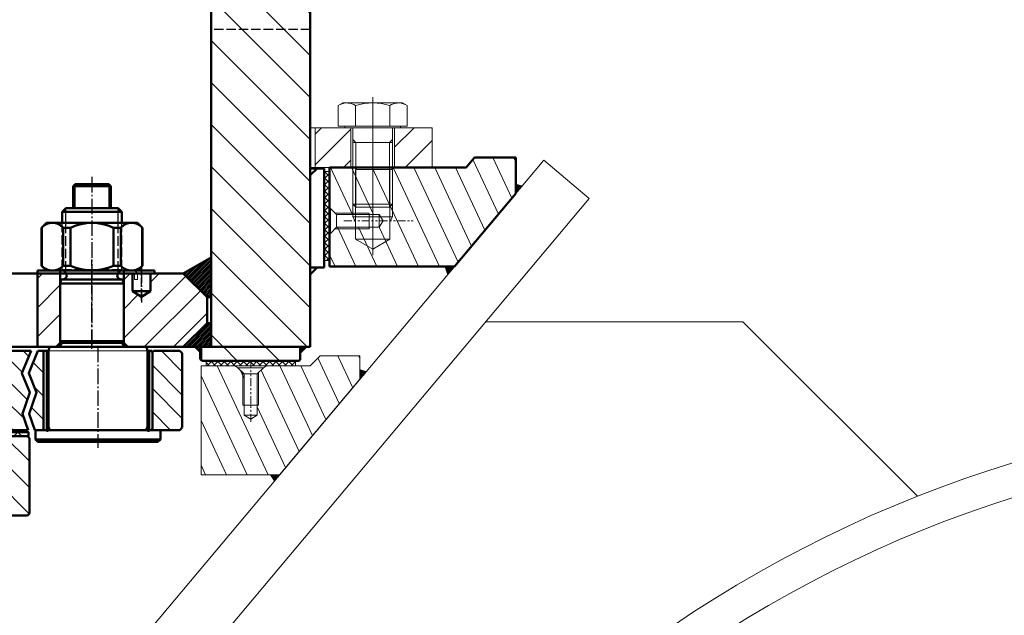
# Model space of a CAD drawing. Header units: millimetres. Extents: x 214111 to 284873, y 268617 to 319354.
# Tile 26 of 37: x 228390 to 228886, y 280714 to 281015. Entities that reach past the tile are written whole.
import ezdxf

# ---------------------------------------------------------------- set-up
doc = ezdxf.new("R2010")
doc.units = ezdxf.units.MM
for name, pattern in [('ACDINTGB', [9, 4, -1, 1, -1, 1, -1]), ('AM_DIN_F_W050', [6.25, 4.75, -1.5]), ('AM_DIN_G_W050', [13.75, 9.75, -1.5, 1, -1.5]), ('AM_DIN_G_W050x2', [6.875, 4.75, -0.875, 0.375, -0.875])]:
    doc.linetypes.add(name, pattern=pattern)
doc.layers.get('0').update_dxf_attribs({"color": 250})
for name, color, linetype, lineweight in [('AM_0', 7, 'Continuous', 50), ('AM_3', 6, 'AM_DIN_F_W050', 25), ('AM_5', 3, 'Continuous', 25), ('AM_7', 4, 'AM_DIN_G_W050', 25), ('AM_8', 1, 'Continuous', 25), ('Visible (ISO)', 7, 'Continuous', 50), ('ОГСО_Оборудование', 7, 'Continuous', 18)]:
    doc.layers.add(name, color=color, linetype=linetype, lineweight=lineweight)
doc.layers.add('ГТО-2_Штриховка_018', color=7, linetype='Continuous', lineweight=18, true_color=0x6b6b6b)
pattern_1 = [(135, (-2743.1365, -7906.0269), (0.449012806, 0.449012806), [])]

# ---------------------------------------------------------------- blocks, each defined once
blk = doc.blocks.new('wr67e56ue5AE')
at = {"layer": 'AM_8', "ltscale": 0.8}
h = blk.add_hatch(dxfattribs=at)
h.set_pattern_fill('_U', color=256, scale=15, angle=135, style=0, pattern_type=0)
h.set_pattern_definition([(45, (-2743.137, -7991.027), (10.606602, -10.606602), [])])
h.paths.add_polyline_path([(-1512.5, 12.5), (-1517.5, 12.5), (-1517.5, 457.5), (-1467.5, 457.5), (-1467.5, 12.5)])
at = {"layer": 'AM_8'}
h = blk.add_hatch(dxfattribs=at)
h.set_pattern_fill('ANSI31', color=256, scale=0.2, style=0)
h.set_pattern_definition([(135, (-4698.66406, -906.6795), (0.44901281, 0.44901281), [])])
h.paths.add_polyline_path([(-1467.5, 57.01), (-1453.5, 49.5), (-1465.5, 37.5), (-1467.5, 37.5)])
h.paths.add_polyline_path([(-1467.5, 24.5), (-1465.5, 24.5), (-1453.5, 12.5), (-1467.5, 12.5)])
at = {"layer": 'AM_8', "ltscale": 0.8}
h = blk.add_hatch(dxfattribs=at)
h.set_pattern_fill('_U', color=256, scale=10.4, angle=45, style=0, pattern_type=0)
h.set_pattern_definition([(135, (2838.95, -8625.637), (7.35391, 7.35391), [])])
h.paths.add_polyline_path([(-1437, 49.5), (-1437, 40.5), (-1432.5, 37.8), (-1428, 40.5), (-1428, 49.5), (-1423.5, 49.5), (-1423.5, 14.5), (-1425.5, 12.5), (-1453.5, 12.5), (-1465.5, 24.5), (-1465.5, 37.5), (-1453.5, 49.5)])
h.paths.add_polyline_path([(-1380, 49.5), (-1380, 12.5), (-1389.5, 12.5), (-1391.5, 14.5), (-1391.5, 49.5)])
at = {"layer": 'AM_8'}
h = blk.add_hatch(dxfattribs=at)
h.set_pattern_fill('ANSI31', color=256, scale=0.2, style=0)
h.set_pattern_definition(pattern_1)
h.paths.add_polyline_path([(-1515.5, 12.5), (-1512.5, 12.5), (-1512.5, 9.5)])
at = {"layer": 'AM_8', "ltscale": 0.8}
h = blk.add_hatch(dxfattribs=at)
h.set_pattern_fill('_U', color=256, scale=15, angle=135, style=0, pattern_type=0)
h.set_pattern_definition([(45, (-2743.137, -7906.027), (10.606602, -10.606602), [])])
edge = h.paths.add_edge_path()
edge.add_ellipse((-1463.5, 6.5), major_axis=(1, 0), ratio=1, start_angle=270, end_angle=360, ccw=False)
edge.add_line((-1463.5, 5.5), (-1511.5, 5.5))
edge.add_ellipse((-1511.5, 6.5), major_axis=(0, -1), ratio=1, start_angle=270, end_angle=360, ccw=False)
edge.add_line((-1512.5, 6.5), (-1512.5, 12.5))
edge.add_line((-1512.5, 12.5), (-1477.5, 12.5))
edge.add_line((-1477.5, 12.5), (-1464.5, 12.5))
edge.add_line((-1464.5, 12.5), (-1462.5, 12.5))
edge.add_line((-1462.5, 12.5), (-1462.5, 6.5))
at = {"layer": 'AM_8'}
h = blk.add_hatch(dxfattribs=at)
h.set_pattern_fill('ANSI31', color=256, scale=0.2, style=0)
h.set_pattern_definition(pattern_1)
h.paths.add_polyline_path([(-1462.5, 12.5), (-1459.5, 12.5), (-1462.5, 9.5)])
at = {"layer": 'AM_0'}
for p, q in [((-1517.5, 172.5), (-1517.5, 457.5)), ((-1467.5, 12.5), (-1467.5, 457.5)), ((-1517.5, 12.5), (-1517.5, 172.5)), ((-1524.5, 102.5), (-1524.5, 52.5)), ((-1524.5, 102.5), (-1517.5, 102.5)), ((-1521, 102.5), (-1517.5, 99)), ((-1453.5, 49.5), (-1467.5, 57.58, 0)), ((-1524.5, 52.5), (-1517.5, 52.5)), ((-1521, 52.5), (-1517.5, 49)), ((-1453.5, 49.5), (-1465.5, 37.5, 0)), ((-439.76, 49.5), (-1453.5, 49.5)), ((-439.76, 49.5), (-1453.5, 49.5)), ((-1437, 40.5), (-1437, 49.5)), ((-1437, 49.5), (-1428, 49.5)), ((-1428, 49.5), (-1428, 40.5)), ((-1423.5, 49.5), (-1423.5, 14.5)), ((-1391.5, 49.5), (-1423.5, 49.5)), ((-1391.5, 14.5), (-1391.5, 49.5)), ((-1380, 12.5), (-1380, 49.5)), ((-1432.5, 37.8), (-1437, 40.5)), ((-1428, 40.5), (-1437, 40.5)), ((-1428, 40.5), (-1432.5, 37.8)), ((-1465.5, 37.5, 0), (-1467.5, 37.5, 0)), ((-1465.5, 37.5, 0), (-1465.5, 24.5)), ((-1465.5, 24.5), (-1467.5, 24.5)), ((-1465.5, 24.5), (-1453.5, 12.5, 0)), ((-1517.5, 12.5), (-439.76, 12.5)), ((-1477.5, 12.5), (-1517.5, 12.5)), ((-1517.5, 12.5), (-439.76, 12.5)), ((-1512.5, 9.5), (-1515.5, 12.5)), ((-1512.5, 6.5), (-1512.5, 12.5)), ((-1512.5, 12.5), (-1462.5, 12.5)), ((-1459.5, 12.5), (-1462.5, 9.5)), ((-1462.5, 12.5), (-1462.5, 6.5)), ((-1462.5, 9.5), (-1459.5, 12.5)), ((-1423.5, 14.5), (-1425.5, 12.5)), ((-1389.5, 12.5), (-1425.5, 12.5)), ((-1423.5, 14.5), (-1391.5, 14.5)), ((-1389.5, 12.5), (-1391.5, 14.5)), ((-1463.5, 5.5), (-1511.5, 5.5)), ((-1463.13, 5.5), (-1463.5, 5.5)), ((-1462.1, 9.9), (-1462.1, 6.5))]:
    blk.add_line(p, q, dxfattribs=at)
for centre, start, end in [((-1511.5, 6.5), 180, 270), ((-1463.5, 6.5), 270, 0)]:
    blk.add_arc(centre, 1, start, end, dxfattribs=at)
blk.add_open_spline([(-1462.1, 6.5), (-1462.1, 6.41), (-1462.12, 6.32), (-1462.17, 6.13), (-1462.22, 6.04), (-1462.34, 5.85), (-1462.42, 5.77), (-1462.6, 5.63), (-1462.7, 5.58), (-1462.91, 5.52), (-1463.02, 5.5), (-1463.13, 5.5), (-1463.13, 5.5), (-1463.13, 5.5)], degree=3, knots=[0, 0, 0, 0, 0.0280624, 0.0280624, 0.0601226, 0.0601226, 0.1028834, 0.1028834, 0.1450799, 0.1450799, 0.1893859, 0.1893859, 0.1900122, 0.1900122, 0.1900122, 0.1900122], dxfattribs=at)
at = {"layer": 'AM_3'}
blk.add_line((-1517.5, 172.5), (-1467.5, 172.5), dxfattribs=at)
at = {"layer": 'AM_7', "linetype": 'AM_DIN_G_W050x2'}
blk.add_line((-1432.5, 35.86), (-1432.5, 52.5), dxfattribs=at)
at = {"layer": 'AM_7'}
blk.add_line((-1407.5, 11.5), (-1407.5, 52.5), dxfattribs=at)
at = {"layer": 'AM_7', "ltscale": 0.8}
blk.add_line((-1410.5, 12.5), (-1410.5, -38.42, 0), dxfattribs=at)
blk = doc.blocks.new('x2')
at = {"layer": 'AM_0'}
for p, q in [((3098.18, -1514.19), (3093.98, -1519.19)), ((3118.98, -1514.19), (3098.18, -1514.19)), ((3118.98, -1532.39), (3118.98, -1514.19)), ((3093.98, -1519.19), (3025.19, -1519.19)), ((3025.19, -1519.19), (3025.19, -1569.19)), ((3118.98, -1532.39), (3088.1, -1569.19)), ((3025.19, -1569.19), (3088.1, -1569.19))]:
    blk.add_line(p, q, dxfattribs=at)
blk = doc.blocks.new('wefwrwr')
at = {"layer": 'AM_8'}
h = blk.add_hatch(dxfattribs=at)
h.set_pattern_fill('ANSI31', color=256, scale=2.5, angle=90, style=0, double=1)
h.set_pattern_definition([(135, (98370.956, 8990.535), (-5.6126601, -5.6126601), [])])
h.paths.add_polyline_path([(252.15, 35.7), (256.77, 47), (244.43, 47), (243.93, 46.5), (243.93, 7.5), (244.43, 7), (255.26, 7), (252.43, 15.15), (256.11, 25.9)])
at = {"layer": 'AM_8', "ltscale": 0.8}
h = blk.add_hatch(dxfattribs=at)
h.set_pattern_fill('_U', color=256, scale=8.32, angle=45, style=0, pattern_type=0)
h.set_pattern_definition([(135, (98335.956, 8990.535), (5.8831284, 5.8831284), [])])
h.paths.add_polyline_path([(333, 45.73), (331.73, 47), (318.5, 47), (318, 46.5), (318, 7.5), (318.5, 7), (331.73, 7), (333, 8.27)])
h.paths.add_polyline_path([(260.22, 47), (255.6, 35.7), (259.56, 25.9), (255.88, 15.15), (258.71, 7), (262.5, 7), (263, 7.5), (263, 46), (263.27, 47)])
at = {"layer": 'AM_8'}
h = blk.add_hatch(dxfattribs=at)
h.set_pattern_fill('_U', color=256, scale=4.6, angle=45, style=0, double=1, pattern_type=0)
h.set_pattern_definition([(135, (-1225.2764, -7869.527), (3.2526912, 3.2526912), []), (45, (-1225.2764, -7869.527), (3.2526912, -3.2526912), [])])
h.paths.add_polyline_path([(242.43, 6), (255.43, 6), (255.43, 4), (242.43, 4)])
h = blk.add_hatch(dxfattribs=at)
h.set_pattern_fill('_U', color=256, scale=9.4, angle=135, style=0, pattern_type=0)
h.set_pattern_definition([(135, (1623.1365, -7869.527), (-6.646804, -6.646804), [])])
h.paths.add_polyline_path([(254.93, -36), (255.93, -35), (255.93, 3), (254.93, 4), (234.16, 4), (232.43, 1), (232.43, -35), (233.43, -36), (241.43, -36), (244.43, -36), (246.93, -36)])
for p, q in [((308, 86, 0), (308, 77, 0)), ((309, 85, 0), (309, 83, 0)), ((310.5, 85, 0), (310.5, 83, 0)), ((317, 86, 0), (317, 77, 0)), ((310.5, 83, 0), (309, 83, 0)), ((308, 77, 0), (312.5, 74.4, 0)), ((317, 77, 0), (312.5, 74.4, 0)), ((315.5, 47), (265.5, 47))]:
    blk.add_line(p, q)
for radius, end in [(1, 90), (2.5, 23.5782)]:
    blk.add_arc((308, 85, 0), radius, 0, end)
at = {"layer": 'AM_0'}
for p, q in [((274.39, 119, 0), (272.5, 117.11, 0)), ((272.5, 111.5, 0), (272.5, 117.11, 0)), ((272.5, 117.11, 0), (302.5, 117.11, 0)), ((300.61, 119, 0), (274.39, 119, 0)), ((302.5, 117.11, 0), (300.61, 119, 0)), ((302.5, 111.5, 0), (302.5, 117.11, 0)), ((264.5, 111.5, 0), (262.08, 109.08, 0)), ((310.5, 111.5, 0), (264.5, 111.5, 0)), ((310.5, 111.5, 0), (312.93, 109.08, 0)), ((262.08, 89.93, 0), (262.08, 109.08, 0)), ((262.08, 109.08, 0), (262.16, 109.08, 0)), ((262.16, 89.93, 0), (262.16, 109.08, 0)), ((273, 89.93, 0), (273, 109.08, 0)), ((273, 109.08, 0), (276.66, 109.08, 0)), ((276.66, 89.93, 0), (276.66, 109.08, 0)), ((298.34, 89.93, 0), (298.34, 109.08, 0)), ((302, 109.08, 0), (298.34, 109.08, 0)), ((302, 89.93, 0), (302, 109.08, 0)), ((312.84, 89.93, 0), (312.84, 109.08, 0)), ((312.93, 109.08, 0), (312.84, 109.08, 0)), ((312.93, 89.93, 0), (312.93, 109.08, 0)), ((264.5, 87.5, 0), (262.08, 89.93, 0)), ((262.08, 89.93, 0), (262.16, 89.93, 0)), ((273, 89.93, 0), (276.66, 89.93, 0)), ((302, 89.93, 0), (298.34, 89.93, 0)), ((310.5, 87.5, 0), (312.93, 89.93, 0)), ((312.93, 89.93, 0), (312.84, 89.93, 0)), ((260, 87.5, 0), (319, 87.5, 0)), ((260, 86), (260, 87.5, 0)), ((274.48, 86, 0), (260, 86, 0)), ((263.4, 86, 0), (274.48, 86, 0)), ((310.5, 87.5, 0), (264.5, 87.5, 0)), ((271.5, 86, 0), (271.5, 87.5, 0)), ((274.16, 86.41, 0), (273.08, 87.5, 0)), ((319, 86, 0), (300.52, 86, 0)), ((300.84, 86.41, 0), (301.92, 87.5, 0)), ((303.5, 86, 0), (303.5, 87.5, 0)), ((319, 87.5, 0), (319, 86, 0)), ((272.04, 83, 0), (271.5, 81, 0)), ((271.5, 81, 0), (303.5, 81, 0)), ((302.96, 83, 0), (272.04, 83, 0)), ((302.96, 83, 0), (303.5, 81, 0)), ((317, 77, 0), (308, 77, 0)), ((303.5, 51.89), (271.5, 51.89)), ((271.5, 51.89), (271.79, 51.4)), ((303.5, 51.89), (303.21, 51.4)), ((244.43, 47), (256.77, 47)), ((260.22, 47, 0), (265.02, 47, 0)), ((262.5, 47, 0), (263, 46.5, 0)), ((263, 46, 0), (263.27, 47, 0)), ((263, 46.5, 0), (263, 8, 0)), ((265.02, 47, 0), (263.27, 47, 0)), ((263.27, 47, 0), (265.02, 47, 0)), ((264.7, 47, 0), (264.7, 7, 0)), ((265.5, 45.2, 0), (265.02, 47, 0)), ((265.02, 47, 0), (265.5, 47, 0)), ((266.04, 49), (265.5, 47)), ((265.5, 47), (265.5, 8.63, 0)), ((314.96, 49), (266.04, 49)), ((314.96, 49), (315.5, 47)), ((315.5, 47), (315.5, 8.63, 0)), ((315.5, 45.2, 0), (315.98, 47, 0)), ((317.73, 47, 0), (315.5, 47, 0)), ((316.3, 47, 0), (316.3, 7, 0)), ((318, 46, 0), (317.73, 47, 0)), ((318.5, 47, 0), (318, 46.5, 0)), ((318, 46.5, 0), (318, 7.5, 0)), ((318.5, 47, 0), (331.73, 47, 0)), ((331.73, 47, 0), (333, 45.73, 0)), ((333, 45.73, 0), (333, 8.27, 0)), ((255.26, 7), (241.91, 7)), ((262.5, 7, 0), (258.71, 7, 0)), ((259, 2.28, 0), (259, 7, 0)), ((259, 7, 0), (322, 7, 0)), ((262.5, 7, 0), (263, 7.5, 0)), ((263, 8, 0), (263.27, 7, 0)), ((263, 8, 0), (263, 7.5, 0)), ((263.27, 7, 0), (265.02, 7, 0)), ((265.5, 8.8, 0), (265.02, 7, 0)), ((265.87, 8, 0), (265.5, 8.63, 0)), ((315.13, 8, 0), (315.5, 8.63, 0)), ((315.5, 8.8, 0), (315.98, 7, 0)), ((317.73, 7, 0), (315.98, 7, 0)), ((318, 8, 0), (317.73, 7, 0)), ((318.5, 7, 0), (318, 7.5, 0)), ((331.73, 7, 0), (318.5, 7, 0)), ((322, 2.28, 0), (322, 7, 0)), ((333, 8.27, 0), (331.73, 7, 0)), ((177.12, 4), (254.93, 4)), ((254.93, 4), (255.93, 3)), ((255.93, -35), (255.93, 3)), ((260.27, 1.01, 0), (259, 2.28, 0)), ((322, 2.28, 0), (259, 2.28, 0)), ((320.73, 1.01, 0), (260.27, 1.01, 0)), ((320.73, 1.01, 0), (322, 2.28, 0)), ((229.45, -36), (254.93, -36)), ((254.93, -36), (255.93, -35))]:
    blk.add_line(p, q, dxfattribs=at)
at = {"layer": 'AM_0', "ltscale": 0.8}
for p, q in [((271.5, 81, 0), (271.5, 51.89)), ((303.5, 81, 0), (303.5, 51.89))]:
    blk.add_line(p, q, dxfattribs=at)
at = {"layer": 'AM_0', "color": 3, "elevation": 0}
for points in [[(255.26, 7), (252.43, 15.15), (256.11, 25.9), (252.15, 35.7), (256.77, 47)], [(258.71, 7), (255.88, 15.15), (259.56, 25.9), (255.6, 35.7), (260.22, 47)]]:
    blk.add_lwpolyline(points, dxfattribs=at)
at = {"layer": 'AM_0'}
blk.add_lwpolyline([(255.43, 4), (255.43, 6), (242.43, 6), (242.43, 4)], close=True, dxfattribs=at)
for centre, radius, start, end in [((267.58, 104.23, 0), 7.27, 41.7773, 138.2227), ((287.5, 86.08, 0), 25.42, 64.7723, 115.2277), ((307.42, 104.23, 0), 7.27, 41.7773, 138.2227), ((267.58, 94.77, 0), 7.27, 221.7773, 318.2227), ((287.5, 112.93, 0), 25.42, 244.7723, 295.2277), ((307.42, 94.77, 0), 7.27, 221.7773, 318.2227), ((272.75, 85, 0), 2, 270, 45), ((302.25, 85, 0), 2, 135, 270), ((270.4, 50.6), 1.6, 270, 30), ((304.6, 50.6), 1.6, 150, 270), ((265, 7.5, 0), 1, 330, 30), ((316, 7.5, 0), 1, 150, 210)]:
    blk.add_arc(centre, radius, start, end, dxfattribs=at)
at = {"layer": 'AM_3'}
for p, q in [((272.5, 88.08, 0), (272.5, 111.5, 0)), ((274.39, 87.5, 0), (274.39, 111.5, 0)), ((300.61, 87.5, 0), (300.61, 111.5, 0)), ((302.5, 88.08, 0), (302.5, 111.5, 0)), ((272.5, 88.08, 0), (302.5, 88.08, 0)), ((273.08, 87.5, 0), (272.5, 88.08, 0)), ((301.92, 87.5, 0), (302.5, 88.08, 0))]:
    blk.add_line(p, q, dxfattribs=at)
at = {"layer": 'AM_3', "ltscale": 0.8}
for p, q in [((264.5, 6.63, 0), (263.87, 7, 0)), ((316.5, 6.63, 0), (317.13, 7, 0))]:
    blk.add_line(p, q, dxfattribs=at)
at = {"layer": 'AM_3'}
blk.add_arc((308, 85, 0), 2.5, 23.5782, 90, dxfattribs=at)
at = {"layer": 'AM_3', "ltscale": 0.8}
for centre, start, end in [((265, 7.5, 0), 240, 330), ((316, 7.5, 0), 210, 300)]:
    blk.add_arc(centre, 1, start, end, dxfattribs=at)
at = {"layer": 'AM_5'}
for p, q in [((274.39, 111.5, 0), (274.39, 119, 0)), ((300.61, 111.5, 0), (300.61, 119, 0)), ((274.39, 86.14, 0), (274.39, 87.5, 0)), ((300.61, 86.14, 0), (300.61, 87.5, 0))]:
    blk.add_line(p, q, dxfattribs=at)
at = {"layer": 'AM_7', "ltscale": 0.8}
for p, q in [((287.5, 134.71, 0), (287.5, 49)), ((312.5, 89.06, 0), (312.5, 71.28, 0)), ((290.5, 49), (290.5, -1.92, 0))]:
    blk.add_line(p, q, dxfattribs=at)
at = {"layer": 'AM_7', "linetype": 'AM_DIN_G_W050x2'}
blk.add_line((287.5, 83, 0), (287.5, 93, 0), dxfattribs=at)
at = {"layer": 'Visible (ISO)'}
for p, q in [((278, 130, 0), (278.63, 130, 0)), ((278, 119, 0), (278, 130, 0)), ((296.37, 130, 0), (278.63, 130, 0)), ((278.63, 119, 0), (278.63, 130, 0)), ((279.03, 131, 0), (279, 131, 0)), ((279.03, 131, 0), (295.97, 131, 0)), ((296, 131, 0), (295.97, 131, 0)), ((296.37, 130, 0), (297, 130, 0)), ((296.37, 119, 0), (296.37, 130, 0)), ((297, 119, 0), (297, 130, 0))]:
    blk.add_line(p, q, dxfattribs=at)
for points in [[(279, 131, 0), (278.67, 130.67, 0), (278.33, 130.33, 0), (278, 130, 0)], [(279.03, 131, 0), (278.89, 130.67, 0), (278.76, 130.33, 0), (278.63, 130, 0)], [(295.97, 131, 0), (296.11, 130.67, 0), (296.24, 130.33, 0), (296.37, 130, 0)], [(296, 131, 0), (296.33, 130.67, 0), (296.67, 130.33, 0), (297, 130, 0)]]:
    blk.add_open_spline(points, degree=3, dxfattribs=at)
blk = doc.blocks.new('ОГСО_Агрегат_Поперечный разрез')
at = {"layer": 'ОГСО_Оборудование'}
h = blk.add_hatch(dxfattribs=at)
h.set_pattern_fill('_U', color=256, scale=11, angle=135, style=0, pattern_type=0)
h.set_pattern_definition([(45, (-2756.252, -1564.675), (7.778175, -7.778175), [])])
edge = h.paths.add_edge_path()
edge.add_line((1559.97, 752.3), (1559.97, 772.3))
edge.add_line((1578.97, 772.3), (1559.97, 772.3))
edge.add_line((1578.97, 752.3), (1578.97, 772.3))
edge.add_line((1559.97, 752.3), (1578.97, 752.3))
edge = h.paths.add_edge_path()
edge.add_line((1537.97, 772.3), (1537.97, 752.3))
edge.add_line((1519.97, 752.3), (1537.97, 752.3))
edge.add_line((1519.97, 772.3), (1519.97, 752.3))
edge.add_line((1537.97, 772.3), (1519.97, 772.3))
h.paths.add_polyline_path([(1537.97, 752.3), (1559.97, 752.3), (1559.97, 772.3), (1537.97, 772.3)], flags=17)
h.paths.add_polyline_path([(1537.97, 752.3), (1559.97, 752.3), (1559.97, 772.3), (1537.97, 772.3)], flags=17)
h = blk.add_hatch(dxfattribs=at)
h.set_pattern_fill('ANSI31', color=256, scale=3, angle=20, style=0)
h.set_pattern_definition([(115, (-71.038, -1866.614), (8.632582, 4.02544), [])])
h.paths.add_polyline_path([(1621.04, 739.1), (1621.04, 757.3), (1600.23, 757.3), (1596.04, 752.3), (1527.25, 752.3), (1527.25, 732.82), (1527.63, 731.56), (1530.77, 728.5), (1552.27, 728.5), (1554.19, 725.3), (1552.27, 722.1), (1530.77, 722.1), (1527.63, 718.98), (1527.25, 717.77), (1527.25, 702.3), (1590.16, 702.3)])
h = blk.add_hatch(dxfattribs=at)
h.set_pattern_fill('_U', color=256, scale=2.3, angle=45, style=0, double=1, pattern_type=0)
h.set_pattern_definition([(135, (-2757.035, -1559.6752), (1.6263456, 1.6263456), []), (45, (-2757.035, -1559.6752), (1.6263456, -1.6263456), [])])
h.paths.add_polyline_path([(1527.25, 705.3), (1527.25, 750.3), (1524.75, 750.3), (1524.75, 705.3)])
h = blk.add_hatch(dxfattribs=at)
h.set_pattern_fill('ANSI31', color=256, scale=3, angle=20, style=0)
h.set_pattern_definition([(115, (-162.5, -1757.614), (8.632582, 4.02544), [])])
h.paths.add_polyline_path([(1542.5, 645.5), (1542.5, 657.3), (1522.5, 657.3), (1517.5, 652.3), (1495.5, 652.3), (1493.96, 651.26), (1490.82, 648.12), (1490.82, 627.3), (1487.5, 625.3), (1484.18, 627.3), (1484.18, 648.12), (1481.04, 651.26), (1479.5, 652.3), (1462.5, 652.3), (1462.5, 597.3), (1502.05, 597.3)])
at = {"layer": 'ОГСО_Оборудование', "ltscale": 0.8}
h = blk.add_hatch(dxfattribs=at)
h.set_pattern_fill('_U', color=256, scale=2.3, angle=45, style=0, double=1, pattern_type=0)
h.set_pattern_definition([(135, (-2859.785, -1447.1752), (1.6263456, 1.6263456), []), (45, (-2859.785, -1447.1752), (1.6263456, -1.6263456), [])])
h.paths.add_polyline_path([(1510, 652.3), (1510, 654.8), (1465, 654.8), (1465, 652.3)])
at = {"layer": 'ОГСО_Оборудование'}
for p, q in [((1531.64, 783.46), (1533.97, 784.8)), ((1563.97, 784.8), (1533.97, 784.8)), ((1548.97, 787.8), (1548.97, 729.3)), ((1548.97, 715.14), (1548.97, 786.56)), ((1566.29, 783.46), (1563.97, 784.8)), ((1531.64, 783.46), (1531.64, 773.1)), ((1540.3, 783.46), (1540.3, 773.1)), ((1557.63, 783.46), (1557.63, 773.1)), ((1566.29, 783.46), (1566.29, 773.1)), ((1519.97, 772.3), (1517.5, 772.3)), ((1531.64, 773.1), (1534.87, 773.1)), ((1534.87, 773.1), (1563.06, 773.1)), ((1534.87, 773.1), (1534.87, 772.3)), ((1538.97, 772.3), (1534.87, 772.3)), ((1537.97, 772.3), (1537.97, 752.3)), ((1538.97, 772.3), (1538.97, 766.33)), ((1558.97, 772.3), (1538.97, 772.3)), ((1558.97, 772.3), (1558.97, 766.33)), ((1563.06, 772.3), (1558.97, 772.3)), ((1559.97, 772.3), (1559.97, 752.3)), ((1563.06, 773.1), (1566.29, 773.1)), ((1563.06, 773.1), (1563.06, 772.3)), ((1540.5, 764.8), (1538.97, 766.33)), ((1538.97, 764.8), (1538.97, 766.33)), ((1538.97, 764.8), (1538.97, 733.83)), ((1538.97, 764.8), (1558.97, 764.8)), ((1540.5, 764.8), (1540.5, 732.3)), ((1557.43, 764.8), (1558.97, 766.33)), ((1557.43, 764.8), (1557.43, 732.3)), ((1558.97, 764.8), (1558.97, 766.33)), ((1558.97, 764.8), (1558.97, 733.83)), ((1635.14, 755.91), (1397.5, 472.7)), ((1548.97, 708.11), (1548.97, 755.3)), ((1635.14, 755.91), (1658.13, 736.63)), ((1538.54, 752.3), (1517.5, 752.3)), ((1543.68, 752.3), (1538.46, 752.3)), ((1538.97, 752.01), (1538.97, 733.83)), ((1539.75, 752.01), (1539.25, 752.3)), ((1543.75, 752.3), (1539.75, 752.3)), ((1541.1, 751.23), (1539.75, 752.01)), ((1540.32, 751.23), (1540.32, 732.48)), ((1558.4, 751.23), (1541.1, 751.23)), ((1547.68, 752.3), (1543.68, 752.3)), ((1548.97, 752.3), (1543.75, 752.3)), ((1550.53, 752.3), (1548.97, 752.3)), ((1557.61, 751.23), (1557.61, 732.48)), ((1558.4, 751.23), (1559.75, 752.01)), ((1558.97, 752.01), (1558.97, 733.83)), ((1559.75, 752.01), (1560.25, 752.3)), ((1658.13, 736.63), (1427.5, 461.78)), ((1590.16, 702.3), (1621.04, 739.1)), ((1527.25, 732.82), (1527.63, 731.62)), ((1527.63, 731.62), (1530.77, 728.5)), ((1538.97, 733.83), (1558.97, 733.83)), ((1540.5, 732.3), (1538.97, 733.83)), ((1538.97, 733.83), (1538.97, 727.3)), ((1540.32, 732.48), (1540.32, 716.1)), ((1540.5, 732.3), (1557.43, 732.3)), ((1543.91, 732.3), (1554.02, 732.3)), ((1558.97, 733.83), (1557.43, 732.3)), ((1557.61, 732.48), (1557.61, 716.1)), ((1558.97, 733.83), (1558.97, 727.3)), ((1547.27, 729.27), (1529.99, 729.27)), ((1552.27, 728.5), (1530.77, 728.5)), ((1538.97, 727.3), (1540.32, 724.8)), ((1538.97, 727.3), (1558.97, 727.3)), ((1547.27, 729.27), (1547.27, 721.33)), ((1552.27, 728.5), (1552.27, 722.1)), ((1554.19, 725.3), (1552.27, 728.5)), ((1554.19, 725.3), (1552.27, 722.1)), ((1558.97, 727.3), (1557.61, 724.8)), ((1530.77, 722.1), (1527.63, 718.98)), ((1529.99, 721.33), (1547.27, 721.33)), ((1552.27, 722.1), (1530.77, 722.1)), ((1527.63, 718.98), (1527.25, 717.77)), ((1548.97, 711.11), (1540.32, 716.1)), ((1540.32, 716.1), (1557.61, 716.1)), ((1548.97, 711.11), (1557.61, 716.1)), ((1735.48, 674.49), (1605.98, 674.49)), ((1735.48, 674.49), (1823.5, 586.47)), ((1522.5, 657.3), (1517.5, 652.3)), ((1542.5, 657.3), (1522.5, 657.3)), ((1542.5, 645.5), (1542.5, 657.3)), ((1517.5, 652.3), (1462.5, 652.3)), ((1462.5, 652.3), (1462.5, 597.3)), ((1481.04, 651.26), (1479.5, 652.3)), ((1481.04, 651.26), (1493.96, 651.26)), ((1484.18, 648.12), (1481.04, 651.26)), ((1490.82, 648.12), (1493.96, 651.26)), ((1493.96, 651.26), (1495.5, 652.3)), ((1483.5, 648.8), (1483.5, 632.3)), ((1490.82, 648.12), (1484.18, 648.12)), ((1484.18, 627.3), (1484.18, 648.12)), ((1490.82, 627.3), (1490.82, 648.12)), ((1491.5, 632.3), (1491.5, 648.8)), ((1502.05, 597.3), (1542.5, 645.5)), ((1491.5, 632.3), (1483.5, 632.3)), ((1490.82, 627.3), (1484.18, 627.3)), ((1487.5, 625.3), (1484.18, 627.3)), ((1487.5, 625.3), (1490.82, 627.3)), ((1462.5, 597.3), (1502.05, 597.3))]:
    blk.add_line(p, q, dxfattribs=at)
at = {"layer": 'ОГСО_Оборудование', "linetype": 'ACDINTGB'}
for p, q in [((1548.97, 757), (1548.97, 715.42)), ((1534.44, 725.3), (1570.01, 725.3)), ((1487.5, 654.97), (1487.5, 623.35))]:
    blk.add_line(p, q, dxfattribs=at)
at = {"layer": 'ОГСО_Оборудование'}
for points in [[(1534.87, 772.3), (1519.97, 772.3), (1519.97, 752.3), (1538.97, 752.3)], [(1540.65, 772.3), (1534.87, 772.3)], [(1547.43, 772.3), (1540.65, 772.3)], [(1550.5, 772.3), (1547.43, 772.3)], [(1557.28, 772.3), (1550.5, 772.3)], [(1563.06, 772.3), (1557.28, 772.3)], [(1578.97, 752.3), (1578.97, 772.3), (1563.06, 772.3)], [(1524.75, 750.3), (1527.25, 750.3), (1527.25, 705.3), (1524.75, 705.3), (1524.75, 750.3)], [(1538.46, 752.3), (1543.68, 752.3)], [(1539.75, 752.3), (1543.75, 752.3)], [(1543.68, 752.3), (1547.68, 752.3)], [(1543.75, 752.3), (1548.97, 752.3)], [(1548.97, 752.3), (1550.53, 752.3)]]:
    blk.add_lwpolyline(points, dxfattribs=at)
at = {"layer": 'ОГСО_Оборудование', "ltscale": 0.8}
blk.add_lwpolyline([(1510, 652.3), (1465, 652.3), (1465, 654.8), (1510, 654.8)], close=True, dxfattribs=at)
at = {"layer": 'ОГСО_Оборудование'}
for centre, radius, start, end in [((1535.97, 777.14), 7.66, 55.5531, 115.5531), ((1548.97, 756.16), 28.64, 72.3875, 107.6125), ((1561.96, 777.14), 7.66, 64.4469, 124.4469), ((2055.71, 0.11), 630.67, 209.73557, 150.329), ((2057.03, 0.11), 614.35, 210.60957, 149.45887)]:
    blk.add_arc(centre, radius, start, end, dxfattribs=at)
for points, knots in [([(1527.63, 731.62), (1527.63, 731.62), (1527.63, 731.53), (1527.64, 731.04), (1527.64, 730.5), (1527.64, 729.06), (1527.65, 728.16), (1527.65, 726.08), (1527.65, 724.9), (1527.65, 722.19), (1527.64, 720.75), (1527.63, 719.3), (1527.63, 718.98), (1527.63, 718.98)], [-2.357337, -2.357337, -2.357337, -2.357337, -2.131802, -2.131802, -1.770946, -1.770946, -1.404447, -1.404447, -0.998157, -0.998157, -0.409247, -0.409247, 0, 0, 0, 0]), ([(1530.77, 728.5), (1530.77, 728.5), (1530.77, 728.45), (1530.77, 728.2), (1530.77, 727.93), (1530.78, 727.2), (1530.78, 726.73), (1530.78, 725.65), (1530.78, 725.04), (1530.78, 723.65), (1530.77, 722.93), (1530.77, 722.24), (1530.77, 722.1), (1530.77, 722.1)], [2.100452, 2.100452, 2.100452, 2.100452, 2.30106, 2.30106, 2.622032, 2.622032, 2.956582, 2.956582, 3.324855, 3.324855, 3.857609, 3.857609, 4.200904, 4.200904, 4.200904, 4.200904])]:
    blk.add_open_spline(points, degree=3, knots=knots, dxfattribs=at)
for points in [[(1621.04, 739.1), (1624.35, 743.05), (1621.04, 744.1)], [(1585.16, 702.3), (1586.63, 698.1), (1590.16, 702.3)], [(1542.5, 645.5), (1545.81, 649.45), (1542.5, 650.5)], [(1502.05, 597.3), (1497.05, 597.3), (1499.27, 593.99)]]:
    blk.add_solid(points, dxfattribs=at)
at = {"layer": 'ОГСО_Оборудование', "extrusion": (0, 0, -1), "zscale": -1}
blk.add_blockref('wr67e56ue5AE', (0, 649.3), dxfattribs=at)
at = {"layer": 'ОГСО_Оборудование'}
for name, p in [('x2', (-1497.94, 2271.49)), ('wefwrwr', (1120, 612.8))]:
    blk.add_blockref(name, p, dxfattribs=at)

msp = doc.modelspace()

# ---------------------------------------------------------------- hatches: boundary and pattern name
at = {"layer": 'ГТО-2_Штриховка_018'}
h = msp.add_hatch(dxfattribs=at)
h.set_pattern_fill('ANSI35', color=256, scale=100)
h.set_pattern_definition([(45, (-196417.1, -923498.2), (-449.0128, 449.0128), []), (45, (-195968.06, -923498.2), (-449.0128, 449.0128), [793.75, -158.75, 0, -158.75])])
h.paths.add_polyline_path([(219771.09, 277297.55), (219771.09, 299688.08), (221971.09, 299688.08), (221971.09, 299188.08), (223028.57, 299188.08), (223028.57, 298688.08), (224028.57, 298688.08), (224028.57, 299697.55), (222171.09, 299697.55), (222171.09, 299838.08), (218271.09, 299838.08), (218271.09, 299697.55), (218271.09, 299695.81), (218271.09, 277297.55)])
h.paths.add_polyline_path([(264778.57, 298688.08), (265778.57, 298688.08), (265778.57, 299438.08), (265478.57, 299438.08), (265478.57, 299688.08), (264778.57, 299688.08)])
h.paths.add_polyline_path([(258028.77, 298697.55), (259028.77, 298697.55), (259028.77, 299688.08), (258028.77, 299688.08)])
h.paths.add_polyline_path([(237028.57, 298697.55), (238028.57, 298697.55), (238028.57, 299697.55), (237028.57, 299697.55)])
edge = h.paths.add_edge_path()
edge.add_line((223079.09, 280597.55), (223079.09, 279632.55))
edge.add_line((223079.09, 279632.55), (223079.09, 279597.55))
edge.add_line((223079.09, 279597.55), (219779.09, 279597.55))
edge.add_line((219779.09, 279597.55), (219779.09, 277297.55))
edge.add_line((219779.09, 277297.55), (223531.93, 273297.55))
edge.add_line((223531.93, 273297.55), (227023.63, 273397.54))
edge.add_line((227023.63, 273397.54), (227023.63, 275420.9))
edge.add_line((227023.63, 275420.9), (226248.15, 275400.9))
edge.add_arc((226281.76, 275877.2), 477.48, 183.2802, 265.9635, ccw=False)
edge.add_line((225805.06, 275849.88), (225966.85, 277115.07))
edge.add_line((225966.85, 277115.07), (226204.14, 279572.72))
edge.add_line((226204.14, 279572.72), (226033.11, 279572.72))
edge.add_line((226033.11, 279572.72), (226033.11, 279612.72))
edge.add_line((226033.11, 279612.72), (225746.14, 279612.19))
edge.add_line((225746.14, 279612.19), (225694.43, 279652.18))
edge.add_line((225694.43, 279652.18), (225705.61, 279736.09))
edge.add_line((225705.61, 279736.09), (225705.61, 279783.98))
edge.add_line((225705.61, 279783.98), (225700.61, 279875.22))
edge.add_line((225700.61, 279875.22), (225498.01, 279863.55))
edge.add_arc((224735.24, 280163.57), 819.66, 265.68899, 338.52838, ccw=False)
edge.add_arc((224693.29, 280181.87), 835.87, 150.17871, 268.65227, ccw=False)
edge.add_line((223968.11, 280597.55), (223079.09, 280597.55))
h.paths.add_polyline_path([(224416.59, 276501.32), (224310.39, 276552.49), (225486.39, 276552.49), (225592.59, 276501.32)], flags=16)
edge = h.paths.add_edge_path()
edge.add_arc((233243.16, 279626.03), 37.5, 0, 360)
edge = h.paths.add_edge_path()
edge.add_line((266418.57, 277388.08), (266418.57, 279788.08))
edge.add_line((266418.57, 279788.08), (266768.57, 280088.08))
edge.add_line((266768.57, 280088.08), (266771.09, 280338.08))
edge.add_line((266771.09, 280338.08), (266471.09, 280338.08))
edge.add_line((266471.09, 280338.08), (266471.09, 280588.08))
edge.add_line((266471.09, 280588.08), (265671.09, 280588.08))
edge.add_line((265671.09, 280588.08), (265671.09, 280597.88))
edge.add_line((265671.09, 280597.88), (264582.68, 280597.55))
edge.add_arc((264095.01, 280197.65), 630.67, -0.00976, 39.35181, ccw=False)
edge.add_arc((264095.43, 280196.06), 630.24, -150.4091, 0.13491, ccw=False)
edge.add_line((263547.39, 279884.84), (263349.29, 279876.45))
edge.add_line((263349.29, 279876.45), (263346.79, 279652.34))
edge.add_line((263346.79, 279652.34), (263306.79, 279622.34))
edge.add_line((263306.79, 279622.34), (263019.29, 279604.84))
edge.add_line((263019.29, 279604.84), (263019.29, 279582.34))
edge.add_line((263019.29, 279582.34), (262999.29, 279582.34))
edge.add_line((262999.29, 279582.34), (262849.27, 279571.92))
edge.add_line((262849.27, 279571.92), (262925.17, 278785.8))
edge.add_line((262925.17, 278785.8), (262941.27, 278619.07))
edge.add_line((262941.27, 278619.07), (262959, 278435.5))
edge.add_line((262959, 278435.5), (262975.92, 278260.2))
edge.add_line((262975.92, 278260.2), (263065.48, 277124.55))
edge.add_line((263065.48, 277124.55), (263247.34, 275859.5))
edge.add_arc((262669.51, 275981.34), 590.53, 280.69442, 348.09357, ccw=False)
edge.add_line((262779.09, 275401.06), (262039.29, 275421.06))
edge.add_line((262039.29, 275421.06), (262039.29, 273397.54))
edge.add_line((262039.29, 273397.54), (266271.09, 273397.54))
edge.add_line((266271.09, 273397.54), (266271.09, 275197.56))
edge.add_line((266271.09, 275197.56), (266418.57, 277388.08))
h.paths.add_polyline_path([(251031.29, 298697.55), (252031.29, 298697.55), (252031.29, 299697.55), (251031.29, 299697.55)])
h.paths.add_polyline_path([(230028.57, 298688.08), (231028.57, 298688.08), (231028.57, 299688.08), (230028.57, 299688.08)])
h.paths.add_polyline_path([(244028.57, 298697.55), (245028.57, 298697.55), (245028.57, 299697.55), (244028.57, 299697.55)])
edge = h.paths.add_edge_path()
edge.add_line((255039.29, 277199.7), (255039.29, 277197.55))
edge.add_line((255039.29, 277197.55), (255072.02, 277197.55))
edge.add_arc((255072.02, 277447.55), 250, 262.4773, 270, ccw=False)
h.paths.add_polyline_path([(266418.57, 274287.92), (266418.57, 276887.92), (266418.57, 275087.92)], flags=16)
h.paths.add_polyline_path([(266362.17, 277388.08), (266271.09, 275197.56), (266271.09, 273397.54), (270768.58, 273388.08), (273268.57, 275388.08), (274768.57, 275388.08), (274768.57, 297288.08), (277768.57, 298288.08), (277768.57, 299688.08), (269078.57, 299688.08), (269078.57, 299447.55), (268778.57, 299447.55), (268778.57, 298697.55), (269778.57, 298688.08), (269778.57, 299183.35), (273271.09, 299192.81), (273271.09, 286697.55), (269521.09, 286697.55), (269521.09, 286447.55), (269221.09, 286447.55), (269221.09, 286197.55), (273271.09, 286197.55), (273271.09, 280588.08), (269071.09, 280588.08), (269071.09, 280338.08), (268771.09, 280338.08), (268771.09, 280088.08), (273271.09, 280088.08), (273271.09, 277388.08)])

# ---------------------------------------------------------------- block references
at = {"layer": 'ОГСО_Оборудование'}
msp.add_blockref('ОГСО_Агрегат_Поперечный разрез', (227018.57, 280188.08), dxfattribs=at)

doc.saveas('drawing.dxf')
